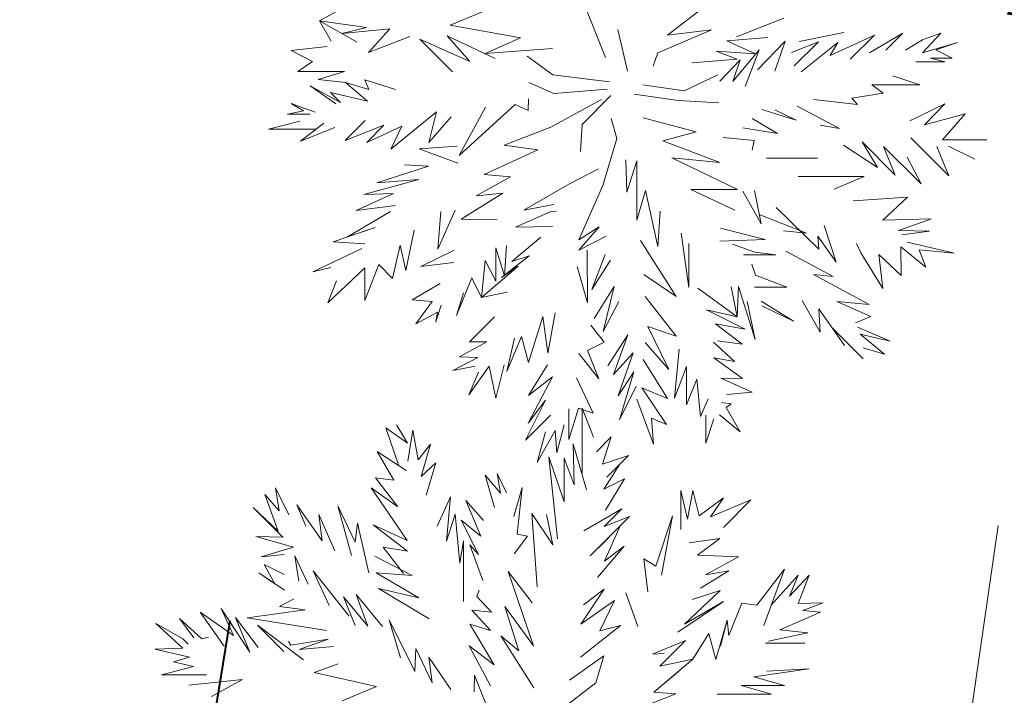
# Model space of a CAD drawing. Header units: millimetres. Extents: x 6487905018 to 6488192500, y 5882180700 to 5882375224.
# Tile 178 of 256: x 6488053115 to 6488055154, y 5882266268 to 5882267667. Entities that reach past the tile are written whole.
import ezdxf
from ezdxf.xclip import XClip

# ---------------------------------------------------------------- set-up
doc = ezdxf.new("R2010")
doc.units = ezdxf.units.MM
doc.header["$MEASUREMENT"] = 0
doc.header["$XCLIPFRAME"] = 2
doc.linetypes.add('L_0_09', pattern=[2500, 2000, -500])
doc.linetypes.add('Wipeout_Contour', pattern=[1000, 0, -1000])
for name, color, linetype, lineweight in [('drzewa_Nr_pióra__154', 94, 'Continuous', 5), ('LEGENDA_Nr_pióra__20', 2, 'Continuous', 40), ('Zamość 06.10._2_przewod_elektroenergetyczny___projektowany_lub_w_budowie__linia____ob__projektowany_Atr1_Nr_pióra__1', 7, 'Continuous', 0), ('Zamość 06.10._2_przewod_elektroenergetyczny___projektowany_lub_w_budowie__linia____ob__projektowany_Nr_pióra__1', 7, 'Continuous', 0)]:
    doc.layers.add(name, color=color, linetype=linetype, lineweight=lineweight)
doc.layers.add('Mapa cyfrowa', color=7, linetype='Continuous')
doc.layers.add('Zamość 06.10._2_Mapa cyfrowa', color=7, linetype='Continuous')
doc.styles.add('GENERATED_STYLE_1', font='Simplex.shx')
doc.linetypes.add('Symbol', pattern='A,0,[5,PZT Orlen Zamość.pdf1.Shx,S=11.904762,R=0,X=0,Y=0],-2000,0', length=2000)

# ---------------------------------------------------------------- blocks, each defined once
blk = doc.blocks.new('Rysunek_1_2')
at = {"color": 254, "linetype": 'Wipeout_Contour', "lineweight": 0, "ltscale": 70061284114.24681}
blk.add_wipeout([(6487915525.867126, 5882181505.900702), (6488146644.289524, 5882181505.900702), (6488146644.289524, 5882373115.540435), (6488107628.768834, 5882373115.540435), (6488107628.768834, 5882320263.490532), (6488101226.436201, 5882320263.490532), (6488101226.436201, 5882373115.540435), (6487915525.867126, 5882373115.540435)], dxfattribs=at).dxf.layer = 'Zamość 06.10._2_Mapa cyfrowa'
at = {"layer": 'Zamość 06.10._2_przewod_elektroenergetyczny___projektowany_lub_w_budowie__linia____ob__projektowany_Nr_pióra__1', "linetype": 'L_0_09', "flags": 128}
blk.add_lwpolyline([(6488054460, 5882297950), (6488056220, 5882299210), (6488059670, 5882297960), (6488052560, 5882248750), (6488032030.000001, 5882244930), (6488029080, 5882261360), (6488026000, 5882260550)], dxfattribs=at)
at = {"layer": 'Zamość 06.10._2_przewod_elektroenergetyczny___projektowany_lub_w_budowie__linia____ob__projektowany_Atr1_Nr_pióra__1', "linetype": 'Continuous', "insert": (6488054901.354991, 5882267632.289448), "char_height": 750, "attachment_point": 1, "rotation": 81.799999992, "style": 'GENERATED_STYLE_1'}
blk.add_mtext('\\A1;{\\W0.660000x;\\FSimplex.shx;proj. e}', dxfattribs=at)

msp = doc.modelspace()

# ---------------------------------------------------------------- block references
at = {"layer": 'Mapa cyfrowa', "color": 22, "linetype": 'Continuous', "lineweight": 5}
ref = msp.add_blockref('Rysunek_1_2', (0, 0), dxfattribs=at)
XClip(ref).set_block_clipping_path([(6487915525.8671264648, 5882181505.9007024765), (6488146644.2895231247, 5882181505.9007024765), (6488146644.2895231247, 5882373115.5404348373), (6488107628.7688331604, 5882373115.5404348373), (6488107628.7688331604, 5882320263.4905319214), (6488101226.4362001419, 5882320263.4905319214), (6488101226.4362001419, 5882373115.5404348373), (6487915525.8671264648, 5882373115.5404348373)])

# ---------------------------------------------------------------- next in the draw order: linework, layer by layer
at = {"layer": 'drzewa_Nr_pióra__154', "linetype": 'Continuous'}
for p, q in [((6488053736.302001, 5882267664.309012), (6488053800.661735, 5882267699.666265)), ((6488054328.687825, 5882267588.349972), (6488054280.710234, 5882267708.717273)), ((6488054457.086164, 5882267634.617752), (6488054532.099697, 5882267692.63791)), ((6488054007.124958, 5882267655.468785), (6488054078.416657, 5882267684.970203)), ((6488053833.408703, 5882267650.532625), (6488053736.302001, 5882267664.309012)), ((6488053760.158687, 5882267622.662406), (6488053736.302001, 5882267664.309012)), ((6488053736.302001, 5882267664.309012), (6488053814.548456, 5882267620.664668)), ((6488053782.740286, 5882267638.534298), (6488053833.408703, 5882267650.532625)), ((6488054152.776061, 5882267629.360675), (6488054007.124958, 5882267655.468785)), ((6488054599.989589, 5882267631.431772), (6488054698.097911, 5882267669.862755)), ((6488053882.100874, 5882267648.229592), (6488053782.740286, 5882267638.534298)), ((6488053837.704606, 5882267598.787329), (6488053882.100874, 5882267648.229592)), ((6488053923.097212, 5882267631.817883), (6488053837.704606, 5882267598.787329)), ((6488054047.871814, 5882267580.386165), (6488054000.759995, 5882267633.765508)), ((6488054000.759995, 5882267633.765508), (6488054099.788796, 5882267586.923977)), ((6488054353.880332, 5882267646.680131), (6488054374.343801, 5882267560.211473)), ((6488054548.190622, 5882267645.888335), (6488054436.727642, 5882267598.43583)), ((6488054457.086164, 5882267634.617752), (6488054548.190622, 5882267645.888335)), ((6488054579.907882, 5882267622.852367), (6488054664.715517, 5882267630.357532)), ((6488054729.398676, 5882267621.853831), (6488054821.723112, 5882267640.17872)), ((6488054885.230496, 5882267635.051096), (6488054793.646002, 5882267592.909577)), ((6488054835.395883, 5882267585.216482), (6488054885.230496, 5882267635.051096)), ((6488054944.27368, 5882267638.84286), (6488054875.480246, 5882267598.216817)), ((6488054909.064442, 5882267603.633622), (6488054944.27368, 5882267638.84286)), ((6488054984.899723, 5882267598.216817), (6488055022.724451, 5882267638.93419)), ((6488055022.724451, 5882267638.93419), (6488054984.987506, 5882267624.90013)), ((6488053677.663182, 5882267603.451791), (6488053751.972324, 5882267611.201649)), ((6488054011.680276, 5882267558.883584), (6488053944.243119, 5882267626.32074)), ((6488053944.243119, 5882267626.32074), (6488054047.871814, 5882267580.386165)), ((6488054079.024255, 5882267596.745795), (6488054152.776061, 5882267629.360675)), ((6488054639.316316, 5882267596.186942), (6488054579.907882, 5882267622.852367)), ((6488054643.21953, 5882267563.30381), (6488054700.686757, 5882267622.319352)), ((6488054700.686757, 5882267622.319352), (6488054679.391874, 5882267560.299175)), ((6488054769.347651, 5882267621.206117), (6488054713.791065, 5882267598.816126)), ((6488054719.045053, 5882267571.326067), (6488054769.347651, 5882267621.206117)), ((6488054809.493432, 5882267619.589476), (6488054733.559933, 5882267559.215815)), ((6488054793.646002, 5882267592.909577), (6488054809.493432, 5882267619.589476)), ((6488054984.987506, 5882267624.90013), (6488054949.463759, 5882267603.502728)), ((6488055057.484921, 5882267619.88404), (6488054984.899723, 5882267598.216817)), ((6488055012.335239, 5882267604.844623), (6488055057.484921, 5882267619.88404)), ((6488053722.045751, 5882267580.296474), (6488053677.663182, 5882267603.451791)), ((6488054219.04698, 5882267607.028668), (6488054079.024255, 5882267596.745795)), ((6488054219.602417, 5882267552.50614), (6488054166.561054, 5882267591.507142)), ((6488054436.727642, 5882267598.43583), (6488054427.079315, 5882267570.438581)), ((6488054601.473144, 5882267584.900843), (6488054557.713588, 5882267601.508616)), ((6488054557.713588, 5882267601.508616), (6488054639.316316, 5882267596.186942)), ((6488054646.64493, 5882267604.242515), (6488054591.863948, 5882267539.034379)), ((6488054617.584452, 5882267528.770781), (6488054646.64493, 5882267604.242515)), ((6488055046.65131, 5882267587.364838), (6488055012.335239, 5882267604.844623)), ((6488053691.141929, 5882267559.407906), (6488053722.045751, 5882267580.296474)), ((6488054507.881236, 5882267577.477859), (6488054601.473144, 5882267584.900843)), ((6488054607.603993, 5882267584.052795), (6488054564.936733, 5882267539.894403)), ((6488054591.863948, 5882267539.034379), (6488054607.603993, 5882267584.052795)), ((6488054971.48251, 5882267579.675551), (6488055031.484254, 5882267579.675551)), ((6488055031.484254, 5882267579.675551), (6488055001.572294, 5882267587.364838)), ((6488055001.572294, 5882267587.364838), (6488055046.65131, 5882267587.364838)), ((6488053788.01819, 5882267559.407906), (6488053691.141929, 5882267559.407906)), ((6488053733.824625, 5882267542.797433), (6488053788.01819, 5882267559.407906)), ((6488054336.605423, 5882267538.465779), (6488054219.602417, 5882267552.50614)), ((6488054561.105233, 5882267552.771179), (6488054491.4238, 5882267519.350088)), ((6488054923.470808, 5882267550.4614), (6488054979.482918, 5882267532.131785)), ((6488053770.28574, 5882267492.711884), (6488053717.020483, 5882267529.726724)), ((6488053717.020483, 5882267529.726724), (6488053779.906443, 5882267495.764644)), ((6488053790.147362, 5882267536.949131), (6488053733.824625, 5882267542.797433)), ((6488053835.692614, 5882267498.369821), (6488053790.147362, 5882267536.949131)), ((6488053790.147362, 5882267536.949131), (6488053838.109494, 5882267522.160766)), ((6488053838.109494, 5882267522.160766), (6488053829.870605, 5882267542.365937)), ((6488053829.870605, 5882267542.365937), (6488053893.969474, 5882267522.504315)), ((6488054221.674011, 5882267513.82871), (6488054169.681135, 5882267536.905739)), ((6488054491.4238, 5882267519.350088), (6488054406.157105, 5882267532.043485)), ((6488054979.482918, 5882267532.131785), (6488054879.81369, 5882267532.131785)), ((6488054879.81369, 5882267532.131785), (6488054903.53739, 5882267514.93252)), ((6488053779.906443, 5882267495.764644), (6488053759.33006, 5882267516.344788)), ((6488053759.33006, 5882267516.344788), (6488053835.692614, 5882267498.369821)), ((6488054331.925303, 5882267522.865378), (6488054221.674011, 5882267513.82871)), ((6488054279.992577, 5882267450.135045), (6488054339.523706, 5882267509.666175)), ((6488054478.718262, 5882267499.655616), (6488054388.086746, 5882267512.610715)), ((6488054903.53739, 5882267514.93252), (6488054838.638915, 5882267504.622734)), ((6488053702.890882, 5882267478.375776), (6488053677.29724, 5882267493.614685)), ((6488053677.29724, 5882267493.614685), (6488053726.951294, 5882267475.558665)), ((6488054025.720636, 5882267385.719135), (6488054141.687762, 5882267491.628086)), ((6488054141.687762, 5882267491.628086), (6488054168.657728, 5882267478.568996)), ((6488054168.657728, 5882267478.568996), (6488054169.244324, 5882267502.722141)), ((6488054215.234305, 5882267444.343361), (6488054320.428816, 5882267501.803573)), ((6488054563.310448, 5882267494.639053), (6488054478.718262, 5882267499.655616)), ((6488054725.559089, 5882267487.897324), (6488054812.857128, 5882267441.390953)), ((6488054850.365333, 5882267491.638494), (6488054759.566678, 5882267501.818804)), ((6488054838.638915, 5882267504.622734), (6488054850.365333, 5882267491.638494)), ((6488055031.059267, 5882267492.420918), (6488054958.789772, 5882267457.57025)), ((6488054989.214898, 5882267449.499514), (6488055031.059267, 5882267492.420918)), ((6488053670.045943, 5882267471.593563), (6488053702.890882, 5882267478.375776)), ((6488053716.213911, 5882267471.031034), (6488053670.045943, 5882267471.593563)), ((6488053884.038663, 5882267398.820582), (6488053978.832765, 5882267476.461466)), ((6488053978.832765, 5882267476.461466), (6488053962.440871, 5882267412.42114)), ((6488054080.322039, 5882267485.5617), (6488054025.720636, 5882267385.719135)), ((6488054652.307845, 5882267481.213811), (6488054723.020812, 5882267458.847439)), ((6488054723.020812, 5882267458.847439), (6488054679.391874, 5882267480.130449)), ((6488055073.256349, 5882267472.174476), (6488054989.214898, 5882267449.499514)), ((6488055026.080737, 5882267418.259491), (6488055073.256349, 5882267472.174476)), ((6488053630.48757, 5882267440.32549), (6488053695.80017, 5882267456.723931)), ((6488053745.007313, 5882267452.988641), (6488053697.158861, 5882267415.071)), ((6488053830.773405, 5882267458.405447), (6488053789.397017, 5882267417.029058)), ((6488053789.397017, 5882267417.029058), (6488053869.670325, 5882267448.484331)), ((6488053869.670325, 5882267448.484331), (6488053833.9666, 5882267412.780606)), ((6488053833.9666, 5882267412.780606), (6488053906.444665, 5882267446.44955)), ((6488053906.444665, 5882267446.44955), (6488053884.038663, 5882267398.820582)), ((6488053962.440871, 5882267412.42114), (6488054008.625197, 5882267465.627854)), ((6488054276.992948, 5882267394.19932), (6488054279.992577, 5882267450.135045)), ((6488054351.938761, 5882267421.074444), (6488054340.474322, 5882267462.065416)), ((6488054406.307201, 5882267463.781699), (6488054515.980165, 5882267434.886665)), ((6488054684.70757, 5882267431.525732), (6488054631.8948, 5882267462.418025)), ((6488054812.857128, 5882267441.390953), (6488054772.823331, 5882267448.479802)), ((6488053729.027622, 5882267440.32549), (6488053630.48757, 5882267440.32549)), ((6488053697.158861, 5882267415.071), (6488053767.764626, 5882267443.425393)), ((6488054215.234305, 5882267444.343361), (6488054118.51182, 5882267406.902399)), ((6488054515.980165, 5882267434.886665), (6488054447.430671, 5882267416.29592)), ((6488054612.732517, 5882267442.970526), (6488054684.70757, 5882267431.525732)), ((6488054118.51182, 5882267406.902399), (6488054188.713624, 5882267397.542159)), ((6488054323.313882, 5882267323.221849), (6488054351.938761, 5882267421.074444)), ((6488054447.430671, 5882267416.29592), (6488054565.312551, 5882267371.174865)), ((6488054636.704556, 5882267417.09338), (6488054572.296279, 5882267422.752406)), ((6488054631.895107, 5882267396.587667), (6488054636.704556, 5882267417.09338)), ((6488054821.653085, 5882267407.027203), (6488054891.741963, 5882267360.799973)), ((6488054891.741963, 5882267360.799973), (6488054859.842866, 5882267413.766576)), ((6488054859.842866, 5882267413.766576), (6488054928.359826, 5882267345.249615)), ((6488054960.577149, 5882267422.422893), (6488055039.216569, 5882267343.783472)), ((6488055118.185503, 5882267418.259491), (6488055026.080737, 5882267418.259491)), ((6488053942.605753, 5882267399.332984), (6488054021.102869, 5882267404.853682)), ((6488054022.915028, 5882267370.142846), (6488053942.605753, 5882267399.332984)), ((6488054188.713624, 5882267397.542159), (6488054077.306466, 5882267346.481882)), ((6488054928.359826, 5882267345.249615), (6488054904.129832, 5882267404.635599)), ((6488054904.129832, 5882267404.635599), (6488054981.881145, 5882267326.884287)), ((6488055039.216569, 5882267343.783472), (6488055014.43358, 5882267404.101791)), ((6488055038.97376, 5882267405.266708), (6488055093.474468, 5882267377.823252)), ((6488055093.474468, 5882267377.823252), (6488055038.97376, 5882267405.266708)), ((6488053962.036605, 5882267363.343524), (6488053912.58653, 5882267366.341357)), ((6488054370.676699, 5882267376.98291), (6488054372.548747, 5882267309.589179)), ((6488054372.548747, 5882267309.589179), (6488054393.268298, 5882267374.584672)), ((6488054393.268298, 5882267374.584672), (6488054393.268298, 5882267251.555688)), ((6488054565.312551, 5882267371.174865), (6488054466.151152, 5882267380.727007)), ((6488054466.151152, 5882267380.727007), (6488054602.106163, 5882267314.988832)), ((6488054662.154587, 5882267380.06971), (6488054767.7381, 5882267380.06971)), ((6488054981.881145, 5882267326.884287), (6488054953.419068, 5882267382.373981)), ((6488053854.865047, 5882267328.900395), (6488053962.036605, 5882267363.343524)), ((6488054077.306466, 5882267346.481882), (6488054131.844175, 5882267341.472609)), ((6488054254.235307, 5882267327.340355), (6488054313.857785, 5882267357.784001)), ((6488053828.175849, 5882267304.672915), (6488053941.845204, 5882267336.074108)), ((6488053941.845204, 5882267336.074108), (6488053854.865047, 5882267328.900395)), ((6488054131.844175, 5882267341.472609), (6488054060.790338, 5882267302.379714)), ((6488054159.072863, 5882267272.738953), (6488054254.235307, 5882267327.340355)), ((6488054864.335781, 5882267341.879929), (6488054727.301861, 5882267341.879929)), ((6488054801.98162, 5882267315.662119), (6488054864.335781, 5882267341.879929)), ((6488053811.950084, 5882267271.607481), (6488053889.598488, 5882267306.976159)), ((6488053889.598488, 5882267306.976159), (6488053828.175849, 5882267304.672915)), ((6488054115.5928, 5882267307.993286), (6488054029.513782, 5882267253.773816)), ((6488054060.790338, 5882267302.379714), (6488054115.5928, 5882267307.993286)), ((6488054273.392599, 5882267210.898964), (6488054323.313882, 5882267323.221849)), ((6488054393.268298, 5882267251.555688), (6488054411.096548, 5882267313.43846)), ((6488054411.096548, 5882267313.43846), (6488054436.716465, 5882267197.544038)), ((6488054602.106163, 5882267314.988832), (6488054505.464162, 5882267314.988832)), ((6488054505.464162, 5882267314.988832), (6488054596.291577, 5882267272.681691)), ((6488054650.67155, 5882267244.240676), (6488054613.234194, 5882267312.109355)), ((6488054637.250283, 5882267313.13891), (6488054650.67155, 5882267244.240676)), ((6488054221.402416, 5882267284.16619), (6488054159.072863, 5882267272.738953)), ((6488054954.19409, 5882267299.197232), (6488054841.369007, 5882267292.029337)), ((6488054903.104908, 5882267251.879755), (6488054954.19409, 5882267299.197232)), ((6488053794.311223, 5882267217.371582), (6488053882.945768, 5882267269.618872)), ((6488053893.323123, 5882267282.208338), (6488053811.950084, 5882267271.607481)), ((6488053981.427238, 5882267191.507942), (6488054017.109215, 5882267272.738953)), ((6488053987.468453, 5882267269.618872), (6488053981.427238, 5882267191.507942)), ((6488054141.939225, 5882267237.149332), (6488054214.109414, 5882267269.319047)), ((6488054214.109414, 5882267269.319047), (6488054227.262019, 5882267270.108113)), ((6488054436.716465, 5882267197.544038), (6488054441.393292, 5882267270.150002)), ((6488054744.633942, 5882267225.101031), (6488054646.938456, 5882267263.404563)), ((6488054770.276671, 5882267192.023932), (6488054681.602011, 5882267277.878014)), ((6488054029.513782, 5882267253.773816), (6488054104.471459, 5882267252.458431)), ((6488055003.616159, 5882267254.268078), (6488054903.104908, 5882267251.879755)), ((6488054935.137066, 5882267230.292562), (6488055003.616159, 5882267254.268078)), ((6488053764.382722, 5882267207.217269), (6488053851.744967, 5882267236.85803)), ((6488053851.744967, 5882267236.85803), (6488053794.311223, 5882267217.371582)), ((6488053914.820233, 5882267147.644577), (6488053932.213593, 5882267231.125626)), ((6488054218.544054, 5882267238.787472), (6488054141.939225, 5882267237.149332)), ((6488054315.129022, 5882267237.699699), (6488054273.392599, 5882267210.898964)), ((6488054273.485198, 5882267189.775744), (6488054315.129022, 5882267237.699699)), ((6488054485.214665, 5882267225.046772), (6488054501.158451, 5882267111.992422)), ((6488054658.937534, 5882267211.578862), (6488054566.845572, 5882267235.12035)), ((6488054697.3189, 5882267229.388721), (6488054744.633942, 5882267225.101031)), ((6488054781.216846, 5882267240.789331), (6488054805.97343, 5882267164.872766)), ((6488054999.745682, 5882267228.964714), (6488054935.137066, 5882267230.292562)), ((6488054942.122311, 5882267221.218149), (6488054999.745682, 5882267228.964714)), ((6488053829.904406, 5882267202.537148), (6488053764.382722, 5882267207.217269)), ((6488054134.544093, 5882267165.863117), (6488054194.658248, 5882267216.578225)), ((6488054329.554042, 5882267218.699163), (6488054273.485198, 5882267189.775744)), ((6488054474.603964, 5882267093.62047), (6488054401.315886, 5882267209.338923)), ((6488054501.158451, 5882267111.992422), (6488054501.158451, 5882267203.722779)), ((6488054565.3697, 5882267208.498582), (6488054658.937534, 5882267211.578862)), ((6488054637.934628, 5882267185.707582), (6488054591.765999, 5882267202.350849)), ((6488054805.97343, 5882267164.872766), (6488054768.424623, 5882267218.915034)), ((6488054768.424623, 5882267218.915034), (6488054770.276671, 5882267192.023932)), ((6488054857.232121, 5882267183.811419), (6488054848.007264, 5882267203.263088)), ((6488055050.248846, 5882267183.364198), (6488054953.764385, 5882267206.094128)), ((6488053722.26164, 5882267144.815666), (6488053823.664245, 5882267193.176908)), ((6488053887.625888, 5882267130.775305), (6488053903.194911, 5882267199.758078)), ((6488053903.194911, 5882267199.758078), (6488053914.820233, 5882267147.644577)), ((6488054015.044311, 5882267189.383541), (6488053946.359373, 5882267155.467763)), ((6488054101.629626, 5882267125.487955), (6488054101.629626, 5882267194.736948)), ((6488054101.629626, 5882267194.736948), (6488054119.350602, 5882267136.174153)), ((6488054119.350602, 5882267136.174153), (6488054123.462464, 5882267198.979508)), ((6488054291.081532, 5882267080.453765), (6488054290.859313, 5882267189.312048)), ((6488054681.392969, 5882267180.056913), (6488054637.934628, 5882267185.707582)), ((6488054799.970764, 5882267135.368518), (6488054702.012229, 5882267187.322413)), ((6488054902.525562, 5882267110.494784), (6488054857.232121, 5882267183.811419)), ((6488054939.989564, 5882267196.454062), (6488054940.715343, 5882267137.452276)), ((6488054939.989564, 5882267196.454062), (6488054991.840945, 5882267154.160248)), ((6488054991.840945, 5882267154.160248), (6488054978.362199, 5882267190.103571)), ((6488054978.362199, 5882267190.103571), (6488055050.248846, 5882267183.364198)), ((6488053946.359373, 5882267155.467763), (6488054014.413683, 5882267164.294326)), ((6488054071.710618, 5882267091.774303), (6488054079.510818, 5882267168.216267)), ((6488054079.510818, 5882267168.216267), (6488054101.629626, 5882267125.487955)), ((6488054112.955423, 5882267132.859812), (6488054170.101442, 5882267177.761556)), ((6488054170.101442, 5882267177.761556), (6488054134.544093, 5882267165.863117)), ((6488054299.91328, 5882267107.936318), (6488054327.656828, 5882267180.955196)), ((6488054338.914283, 5882267168.777882), (6488054299.91328, 5882267107.936318)), ((6488054614.311246, 5882267180.056913), (6488054681.392969, 5882267180.056913)), ((6488054638.880015, 5882267138.075576), (6488054631.245111, 5882267160.75696)), ((6488054940.715343, 5882267137.452276), (6488054894.378252, 5882267180.612299)), ((6488054894.378252, 5882267180.612299), (6488054902.525562, 5882267110.494784)), ((6488053759.526138, 5882267153.917056), (6488053722.26164, 5882267144.815666)), ((6488053753.462441, 5882267080.854022), (6488053830.418982, 5882267153.197207)), ((6488053830.418982, 5882267085.534142), (6488053858.844851, 5882267159.7645)), ((6488053830.418982, 5882267153.197207), (6488053830.418982, 5882267085.534142)), ((6488053858.844851, 5882267159.7645), (6488053887.625888, 5882267130.775305)), ((6488054071.710618, 5882267091.774303), (6488054147.415609, 5882267156.193904)), ((6488054147.415609, 5882267156.193904), (6488054112.955423, 5882267132.859812)), ((6488054269.835708, 5882267155.735947), (6488054291.081532, 5882267080.453765)), ((6488053771.723471, 5882267126.24817), (6488053753.462441, 5882267080.854022)), ((6488053986.208325, 5882267120.772056), (6488053928.186931, 5882267087.094183)), ((6488054020.229295, 5882267054.333341), (6488054051.430097, 5882267132.335345)), ((6488054051.430097, 5882267132.335345), (6488054071.710618, 5882267091.774303)), ((6488054407.556046, 5882267139.13712), (6488054474.603964, 5882267093.62047)), ((6488054703.901259, 5882267113.043617), (6488054638.880015, 5882267138.075576)), ((6488054874.367717, 5882267076.934394), (6488054759.381037, 5882267139.046759)), ((6488054759.381037, 5882267139.046759), (6488054799.970764, 5882267135.368518)), ((6488054034.650222, 5882267100.9563), (6488054020.229295, 5882267054.333341)), ((6488054124.751981, 5882267102.694584), (6488054071.710618, 5882267091.774303)), ((6488054346.714483, 5882267114.176478), (6488054305.373052, 5882267048.183448)), ((6488054323.622519, 5882267021.060859), (6488054346.714483, 5882267114.176478)), ((6488054600.938615, 5882267051.246542), (6488054519.878932, 5882267111.056398)), ((6488054588.811125, 5882267113.671159), (6488054600.938615, 5882267051.246542)), ((6488054600.938615, 5882267051.246542), (6488054604.106548, 5882267114.29575)), ((6488054604.106548, 5882267114.29575), (6488054638.379577, 5882267004.445339)), ((6488054637.097757, 5882267113.043617), (6488054703.901259, 5882267113.043617)), ((6488053928.186931, 5882267087.094183), (6488053969.860399, 5882267083.50009)), ((6488053969.860399, 5882267083.50009), (6488053935.987131, 5882267037.1729)), ((6488054356.074723, 5882267082.975677), (6488054323.622519, 5882267021.060859)), ((6488054474.737403, 5882267011.292652), (6488054410.676126, 5882267093.895958)), ((6488054638.379577, 5882267004.445339), (6488054621.907722, 5882267083.556746)), ((6488054717.590139, 5882267042.321098), (6488054650.86305, 5882267083.759503)), ((6488054735.833042, 5882267085.180717), (6488054773.009444, 5882267020.068243)), ((6488054877.870482, 5882267052.206734), (6488054807.430273, 5882267083.000265)), ((6488054807.430273, 5882267083.000265), (6488054874.367717, 5882267076.934394)), ((6488053935.987131, 5882267037.1729), (6488053980.510711, 5882267061.296917)), ((6488053977.459599, 5882267041.156474), (6488053988.261391, 5882267075.523384)), ((6488053980.510711, 5882267061.296917), (6488053977.459599, 5882267041.156474)), ((6488054208.994144, 5882266976.331337), (6488054224.385787, 5882267059.947556)), ((6488054537.89143, 5882267065.945531), (6488054600.938615, 5882267051.246542)), ((6488054617.614688, 5882267025.969708), (6488054537.89143, 5882267065.945531)), ((6488054651.989152, 5882267074.23285), (6488054717.590139, 5882267042.321098)), ((6488054773.009444, 5882267020.068243), (6488054770.631354, 5882267068.155546)), ((6488054770.631354, 5882267068.155546), (6488054823.639901, 5882266992.505768)), ((6488054046.749976, 5882266999.731938), (6488054098.517671, 5882267051.676681)), ((6488054169.123474, 5882266957.05789), (6488054198.712988, 5882267052.312619)), ((6488054198.712988, 5882267052.312619), (6488054208.994144, 5882266976.331337)), ((6488054846.54259, 5882267039.250806), (6488054877.870482, 5882267052.206734)), ((6488054325.51346, 5882266999.131493), (6488054298.353241, 5882267034.614434)), ((6488054459.38395, 5882266942.288306), (6488054416.335835, 5882267031.824755)), ((6488054416.335835, 5882267031.824755), (6488054474.737403, 5882267011.292652)), ((6488054611.686207, 5882266994.758224), (6488054556.352224, 5882267036.975641)), ((6488054556.352224, 5882267036.975641), (6488054617.614688, 5882267025.969708)), ((6488054823.639901, 5882266992.505768), (6488054798.568351, 5882267028.285984)), ((6488054798.568351, 5882267028.285984), (6488054862.234313, 5882266964.620022)), ((6488054917.707841, 5882267001.401123), (6488054850.040827, 5882267030.318417)), ((6488054026.469456, 5882266968.531137), (6488054082.709043, 5882266999.569011)), ((6488054082.709043, 5882266999.569011), (6488054046.749976, 5882266999.731938)), ((6488054124.265532, 5882266938.262097), (6488054154.658808, 5882267010.605709)), ((6488054140.352382, 5882267007.532139), (6488054124.265532, 5882266938.262097)), ((6488054154.658808, 5882267010.605709), (6488054169.123474, 5882266957.05789)), ((6488054291.071277, 5882266981.898456), (6488054325.51346, 5882266999.131493)), ((6488054374.795204, 5882267014.333914), (6488054333.146333, 5882266950.250946)), ((6488054344.832596, 5882266931.847021), (6488054374.795204, 5882267014.333914)), ((6488054410.714912, 5882266998.528982), (6488054459.38395, 5882266942.288306)), ((6488054595.760799, 5882266959.277651), (6488054551.952765, 5882266998.993364)), ((6488054560.578241, 5882267002.034291), (6488054611.686207, 5882266994.758224)), ((6488054906.475552, 5882266974.44363), (6488054855.871221, 5882267015.431102)), ((6488054855.871221, 5882267015.431102), (6488054917.707841, 5882267001.401123)), ((6488054314.962303, 5882266922.999557), (6488054291.071277, 5882266981.898456)), ((6488054480.87793, 5882266984.693151), (6488054471.51769, 5882266883.290546)), ((6488054861.964266, 5882266987.596918), (6488054906.475552, 5882266974.44363)), ((6488054012.429094, 5882266940.450416), (6488054064.019661, 5882266967.248874)), ((6488054064.019661, 5882266967.248874), (6488054026.469456, 5882266968.531137)), ((6488054273.392599, 5882266975.332911), (6488054314.962303, 5882266922.999557)), ((6488054385.715485, 5882266976.892952), (6488054344.832596, 5882266931.847021)), ((6488054354.495863, 5882266887.662049), (6488054385.715485, 5882266976.892952)), ((6488054457.18401, 5882266882.338864), (6488054406.675529, 5882266963.354113)), ((6488054611.924915, 5882266924.10555), (6488054552.734212, 5882266966.714456)), ((6488054552.734212, 5882266966.714456), (6488054595.760799, 5882266959.277651)), ((6488054058.846965, 5882266949.128448), (6488054012.429094, 5882266940.450416)), ((6488054045.58761, 5882266889.702503), (6488054087.482007, 5882266949.413746)), ((6488054065.327592, 5882266936.623769), (6488054045.58761, 5882266889.702503)), ((6488054087.482007, 5882266949.413746), (6488054101.489047, 5882266883.202336)), ((6488054101.489047, 5882266883.202336), (6488054118.35306, 5882266951.91433)), ((6488054208.285948, 5882266952.454915), (6488054168.775423, 5882266888.731784)), ((6488054387.275525, 5882266937.89195), (6488054354.495863, 5882266887.662049)), ((6488054357.634764, 5882266838.049384), (6488054387.275525, 5882266937.89195)), ((6488054471.51769, 5882266883.290546), (6488054496.577552, 5882266948.787727)), ((6488054496.577552, 5882266948.787727), (6488054496.577552, 5882266869.250186)), ((6488054219.031964, 5882266927.499556), (6488054168.686837, 5882266831.085228)), ((6488054168.775423, 5882266888.731784), (6488054219.031964, 5882266927.499556)), ((6488054303.03336, 5882266852.089746), (6488054268.712479, 5882266925.411629)), ((6488054496.577552, 5882266869.250186), (6488054517.500163, 5882266922.328749)), ((6488054517.500163, 5882266922.328749), (6488054525.357182, 5882266845.460357)), ((6488054567.65705, 5882266924.255754), (6488054611.924915, 5882266924.10555)), ((6488054632.407711, 5882266895.817611), (6488054567.65705, 5882266924.255754)), ((6488054391.955646, 5882266908.251188), (6488054357.634764, 5882266838.049384)), ((6488054454.937551, 5882266828.423879), (6488054403.666162, 5882266904.747523)), ((6488054403.666162, 5882266904.747523), (6488054457.18401, 5882266882.338864)), ((6488054579.857779, 5882266890.644897), (6488054632.407711, 5882266895.817611)), ((6488054204.195815, 5882266879.02156), (6488054162.629754, 5882266795.928302)), ((6488054168.686837, 5882266831.085228), (6488054204.195815, 5882266879.02156)), ((6488054393.527367, 5882266881.26122), (6488054427.980059, 5882266787.98764)), ((6488054525.357182, 5882266845.460357), (6488054540.951225, 5882266881.809423)), ((6488054252.295843, 5882266797.488342), (6488054272.544095, 5882266862.714655)), ((6488054252.295843, 5882266861.098507), (6488054252.295843, 5882266797.488342)), ((6488054272.544095, 5882266862.714655), (6488054303.03336, 5882266852.089746)), ((6488054279.935671, 5882266727.850062), (6488054279.935671, 5882266862.402425)), ((6488054279.935671, 5882266862.402425), (6488054303.465828, 5882266802.158305)), ((6488054588.583375, 5882266871.250493), (6488054568.850945, 5882266874.059731)), ((6488054578.195724, 5882266863.699862), (6488054588.583375, 5882266871.250493)), ((6488054607.241177, 5882266813.088743), (6488054578.195724, 5882266863.699862)), ((6488054162.629754, 5882266795.928302), (6488054214.891096, 5882266848.189645)), ((6488054427.980059, 5882266787.98764), (6488054423.487144, 5882266841.902625)), ((6488054423.487144, 5882266841.902625), (6488054454.937551, 5882266828.423879)), ((6488054536.309242, 5882266790.046893), (6488054536.309242, 5882266847.768376)), ((6488054552.863866, 5882266840.123606), (6488054536.309242, 5882266790.046893)), ((6488054564.768262, 5882266848.80635), (6488054607.241177, 5882266813.088743)), ((6488053900.196321, 5882266743.304894), (6488053873.951651, 5882266821.966186)), ((6488053873.951651, 5882266821.966186), (6488053918.734928, 5882266790.156134)), ((6488053918.734928, 5882266790.156134), (6488053895.950012, 5882266827.642097)), ((6488053895.950012, 5882266827.642097), (6488053918.734928, 5882266790.156134)), ((6488053919.361329, 5882266752.300055), (6488053929.480835, 5882266816.545383)), ((6488053929.480835, 5882266816.545383), (6488053940.231852, 5882266755.596961)), ((6488054187.031244, 5882266749.558903), (6488054224.034807, 5882266816.218696)), ((6488054224.034807, 5882266816.218696), (6488054227.592286, 5882266769.839423)), ((6488054227.592286, 5882266769.839423), (6488054242.635194, 5882266827.587616)), ((6488054204.205933, 5882266813.683425), (6488054187.031244, 5882266749.558903)), ((6488054309.989009, 5882266772.270069), (6488054340.539794, 5882266802.820854)), ((6488054340.539794, 5882266802.820854), (6488054322.285689, 5882266746.717451)), ((6488053940.231852, 5882266755.596961), (6488053966.162532, 5882266788.180976)), ((6488053966.162532, 5882266788.180976), (6488053946.532511, 5882266720.638845)), ((6488054263.58318, 5882266703.485861), (6488054261.312954, 5882266788.805598)), ((6488054261.312954, 5882266788.805598), (6488054289.188475, 5882266692.968032)), ((6488053890.058574, 5882266713.3591), (6488053855.399686, 5882266772.580575)), ((6488053855.399686, 5882266772.580575), (6488053915.928479, 5882266733.023551)), ((6488054229.386938, 5882266591.565427), (6488054211.186471, 5882266761.869802)), ((6488054211.186471, 5882266761.869802), (6488054243.094498, 5882266668.560869)), ((6488054243.094498, 5882266668.560869), (6488054243.094498, 5882266758.953244)), ((6488054243.094498, 5882266758.953244), (6488054263.58318, 5882266703.485861)), ((6488054322.285689, 5882266746.717451), (6488054376.290712, 5882266764.469869)), ((6488054376.290712, 5882266764.469869), (6488054331.428815, 5882266719.607971)), ((6488053946.532511, 5882266720.638845), (6488053977.082812, 5882266749.179974)), ((6488053977.082812, 5882266749.179974), (6488053957.235391, 5882266682.02826)), ((6488054325.265442, 5882266694.892635), (6488054358.296992, 5882266746.476149)), ((6488054358.296992, 5882266746.476149), (6488054331.428815, 5882266719.607971)), ((6488053898.48738, 5882266658.302639), (6488053852.279606, 5882266717.979173)), ((6488053852.279606, 5882266717.979173), (6488053890.058574, 5882266713.3591)), ((6488054098.775759, 5882266656.819296), (6488054079.257736, 5882266723.577749)), ((6488054079.257736, 5882266723.577749), (6488054111.012606, 5882266686.647624)), ((6488054111.012606, 5882266686.647624), (6488054104.395251, 5882266727.260172)), ((6488054104.395251, 5882266727.260172), (6488054123.72658, 5882266686.778371)), ((6488054368.172348, 5882266716.382673), (6488054325.265442, 5882266694.892635)), ((6488054328.663898, 5882266651.227705), (6488054368.172348, 5882266716.382673)), ((6488053652.441553, 5882266649.715468), (6488053644.794275, 5882266697.698651)), ((6488053644.794275, 5882266697.698651), (6488053672.874996, 5882266641.537209)), ((6488053917.801289, 5882266588.495846), (6488053842.919365, 5882266697.698651)), ((6488053842.919365, 5882266697.698651), (6488053898.48738, 5882266658.302639)), ((6488054138.725863, 5882266637.944242), (6488054155.698484, 5882266698.048392)), ((6488054155.698484, 5882266698.048392), (6488054145.446088, 5882266601.712267)), ((6488054484.458813, 5882266611.335738), (6488054484.458813, 5882266691.671638)), ((6488054484.458813, 5882266691.671638), (6488054498.47663, 5882266632.684327)), ((6488054498.47663, 5882266632.684327), (6488054509.699183, 5882266691.671638)), ((6488054509.699183, 5882266691.671638), (6488054522.72348, 5882266639.404523)), ((6488053650.722841, 5882266607.997141), (6488053622.953713, 5882266683.658291)), ((6488053622.953713, 5882266683.658291), (6488053652.441553, 5882266649.715468)), ((6488053980.202892, 5882266618.136607), (6488054007.30374, 5882266678.74175)), ((6488054007.30374, 5882266678.74175), (6488053998.923373, 5882266586.935805)), ((6488054572.621361, 5882266676.36021), (6488054522.72348, 5882266639.404523)), ((6488054546.060795, 5882266637.550662), (6488054572.621361, 5882266676.36021)), ((6488054629.726835, 5882266672.294743), (6488054546.060795, 5882266637.550662)), ((6488054572.832703, 5882266615.40061), (6488054629.726835, 5882266672.294743)), ((6488053660.58832, 5882266595.440213), (6488053599.222018, 5882266656.806515)), ((6488053599.222018, 5882266656.806515), (6488053650.722841, 5882266607.997141)), ((6488053708.154619, 5882266617.882117), (6488053689.459951, 5882266662.053202)), ((6488053689.459951, 5882266662.053202), (6488053741.867992, 5882266587.760723)), ((6488053802.358323, 5882266557.295044), (6488053774.277601, 5882266660.257689)), ((6488053774.277601, 5882266660.257689), (6488053810.403389, 5882266585.116355)), ((6488054070.244309, 5882266597.03871), (6488054039.484415, 5882266671.17797)), ((6488054039.484415, 5882266671.17797), (6488054075.597443, 5882266629.769321)), ((6488054361.993609, 5882266653.970294), (6488054283.988341, 5882266608.465861)), ((6488054325.58941, 5882266617.566095), (6488054361.993609, 5882266653.970294)), ((6488053741.867992, 5882266587.760723), (6488053735.083646, 5882266642.108792)), ((6488053735.083646, 5882266642.108792), (6488053768.037441, 5882266566.655285)), ((6488053998.923373, 5882266586.935805), (6488054017.358652, 5882266643.111193)), ((6488054017.358652, 5882266643.111193), (6488054026.705611, 5882266541.392382)), ((6488054065.657859, 5882266559.326997), (6488054029.91043, 5882266630.657472)), ((6488054029.91043, 5882266630.657472), (6488054070.244309, 5882266597.03871)), ((6488054187.078719, 5882266492.499331), (6488054176.049022, 5882266644.113349)), ((6488054176.049022, 5882266644.113349), (6488054219.35147, 5882266579.583748)), ((6488054219.35147, 5882266579.583748), (6488054206.241074, 5882266642.008234)), ((6488054206.241074, 5882266642.008234), (6488054219.35147, 5882266579.583748)), ((6488054296.988675, 5882266556.464525), (6488054378.240763, 5882266637.716613)), ((6488054378.240763, 5882266637.716613), (6488054325.58941, 5882266617.566095)), ((6488054467.25741, 5882266639.306484), (6488054432.972898, 5882266535.141537)), ((6488054444.40095, 5882266516.374716), (6488054467.25741, 5882266639.306484)), ((6488053810.403389, 5882266585.116355), (6488053814.838644, 5882266624.376768)), ((6488053814.838644, 5882266624.376768), (6488053838.239244, 5882266521.414123)), ((6488053918.554276, 5882266566.069523), (6488053847.141981, 5882266621.002523)), ((6488053847.141981, 5882266621.002523), (6488053917.801289, 5882266588.495846)), ((6488054358.940957, 5882266618.416806), (6488054313.695446, 5882266573.171296)), ((6488054326.552032, 5882266545.296893), (6488054358.940957, 5882266618.416806)), ((6488053682.092109, 5882266574.29138), (6488053604.233232, 5882266596.296046)), ((6488053604.233232, 5882266596.296046), (6488053660.58832, 5882266595.440213)), ((6488054166.957504, 5882266597.515281), (6488054139.326981, 5882266560.415124)), ((6488054145.446088, 5882266601.712267), (6488054166.957504, 5882266597.515281)), ((6488054565.376314, 5882266592.27453), (6488054501.660214, 5882266583.364992)), ((6488054519.227941, 5882266558.147866), (6488054565.376314, 5882266592.27453)), ((6488053615.153514, 5882266554.174964), (6488053682.092109, 5882266574.29138)), ((6488053909.875359, 5882266520.090729), (6488053867.749855, 5882266574.173878)), ((6488053867.749855, 5882266574.173878), (6488053918.554276, 5882266566.069523)), ((6488054026.705611, 5882266541.392382), (6488054034.11412, 5882266587.349934)), ((6488054034.11412, 5882266587.349934), (6488054034.11412, 5882266462.1326)), ((6488054074.600295, 5882266505.530446), (6488054047.284616, 5882266579.135606)), ((6488054047.284616, 5882266579.135606), (6488054065.657859, 5882266559.326997)), ((6488054311.766155, 5882266511.901218), (6488054366.969415, 5882266576.381298)), ((6488054366.969415, 5882266576.381298), (6488054326.552032, 5882266545.296893)), ((6488053662.769098, 5882266559.030957), (6488053615.153514, 5882266554.174964)), ((6488053693.690299, 5882266503.833878), (6488053684.882225, 5882266556.224154)), ((6488053684.882225, 5882266556.224154), (6488053712.559636, 5882266498.103071)), ((6488053927.868126, 5882266516.05197), (6488053850.944808, 5882266555.870065)), ((6488054432.972898, 5882266535.141537), (6488054408.029215, 5882266550.069545)), ((6488054408.029215, 5882266550.069545), (6488054415.986158, 5882266481.991202)), ((6488054604.050407, 5882266554.637718), (6488054519.227941, 5882266558.147866)), ((6488054535.354542, 5882266516.943234), (6488054604.050407, 5882266554.637718)), ((6488053643.731478, 5882266498.830998), (6488053621.393674, 5882266538.574563)), ((6488053621.393674, 5882266538.574563), (6488053663.389915, 5882266517.694123)), ((6488054698.944558, 5882266528.943916), (6488054642.035753, 5882266454.639476)), ((6488054656.261861, 5882266412.128115), (6488054698.944558, 5882266528.943916)), ((6488053663.457768, 5882266485.436322), (6488053610.473393, 5882266521.414123)), ((6488053610.473393, 5882266521.414123), (6488053643.731478, 5882266498.830998)), ((6488053756.478686, 5882266453.580519), (6488053722.8714, 5882266525.45503)), ((6488053722.8714, 5882266525.45503), (6488053797.813368, 5882266431.891919)), ((6488053941.697481, 5882266469.285709), (6488053853.579744, 5882266521.0404)), ((6488053853.579744, 5882266521.0404), (6488053927.868126, 5882266516.05197)), ((6488054179.465656, 5882266370.299743), (6488054127.207995, 5882266523.91353)), ((6488054127.207995, 5882266523.91353), (6488054176.345575, 5882266459.222027)), ((6488054525.424388, 5882266489.490444), (6488054584.092449, 5882266525.39186)), ((6488054584.092449, 5882266525.39186), (6488054535.354542, 5882266516.943234)), ((6488054727.605582, 5882266516.447937), (6488054671.735651, 5882266454.477433)), ((6488054750.070159, 5882266516.447937), (6488054709.260198, 5882266472.714337)), ((6488054709.260198, 5882266472.714337), (6488054727.605582, 5882266516.447937)), ((6488054727.77572, 5882266457.87314), (6488054750.070159, 5882266516.447937)), ((6488053963.042451, 5882266426.251678), (6488053858.519766, 5882266488.653281)), ((6488053858.519766, 5882266488.653281), (6488053941.697481, 5882266469.285709)), ((6488053653.379657, 5882266451.912434), (6488053683.410429, 5882266467.642838)), ((6488053836.679205, 5882266410.651277), (6488053785.704606, 5882266471.943977)), ((6488053785.704606, 5882266471.943977), (6488053810.158524, 5882266412.211317)), ((6488053866.455132, 5882266410.441368), (6488053812.113735, 5882266476.223058)), ((6488053812.113735, 5882266476.223058), (6488053836.679205, 5882266410.651277)), ((6488054067.160208, 5882266485.724461), (6488054062.007012, 5882266472.006326)), ((6488054062.007012, 5882266472.006326), (6488054092.517591, 5882266439.71511)), ((6488054277.488174, 5882266414.760884), (6488054325.58941, 5882266487.562755)), ((6488054325.58941, 5882266487.562755), (6488054283.200938, 5882266455.048479)), ((6488054395.672766, 5882266409.881657), (6488054370.607873, 5882266479.993694)), ((6488054491.994143, 5882266415.097033), (6488054566.178989, 5882266484.890515)), ((6488054566.178989, 5882266484.890515), (6488054507.995652, 5882266466.043099)), ((6488053558.390209, 5882266391.730866), (6488053532.783398, 5882266447.572226)), ((6488053532.783398, 5882266447.572226), (6488053592.06492, 5882266357.089901)), ((6488053706.291017, 5882266444.76225), (6488053653.379657, 5882266451.912434)), ((6488054148.941669, 5882266359.819509), (6488054119.952141, 5882266451.298866)), ((6488054119.952141, 5882266451.298866), (6488054179.465656, 5882266370.299743)), ((6488054346.867849, 5882266463.773415), (6488054277.488174, 5882266414.760884)), ((6488054316.811687, 5882266401.018088), (6488054346.867849, 5882266463.773415)), ((6488054478.376482, 5882266398.372341), (6488054572.618833, 5882266462.05206)), ((6488054572.618833, 5882266462.05206), (6488054491.994143, 5882266415.097033)), ((6488054610.581184, 5882266458.666753), (6488054595.072071, 5882266419.501816)), ((6488054642.035753, 5882266454.639476), (6488054610.581184, 5882266458.666753)), ((6488054779.156225, 5882266459.020286), (6488054727.77572, 5882266457.87314)), ((6488054737.134338, 5882266443.578523), (6488054779.156225, 5882266459.020286)), ((6488053475.791149, 5882266386.481872), (6488053446.150388, 5882266427.042913)), ((6488053446.150388, 5882266427.042913), (6488053492.852692, 5882266384.920989)), ((6488053539.023558, 5882266369.570221), (6488053489.102275, 5882266439.772025)), ((6488053489.102275, 5882266439.772025), (6488053558.390209, 5882266391.730866)), ((6488053592.06492, 5882266357.089901), (6488053562.424159, 5882266428.851745)), ((6488053562.424159, 5882266428.851745), (6488053609.225361, 5882266366.450141)), ((6488053586.760784, 5882266428.435734), (6488053706.291017, 5882266444.76225)), ((6488053750.622155, 5882266401.861147), (6488053586.760784, 5882266428.435734)), ((6488054092.517591, 5882266439.71511), (6488054051.49439, 5882266444.021056)), ((6488054051.49439, 5882266444.021056), (6488054090.073103, 5882266402.044554)), ((6488054689.607395, 5882266403.21675), (6488054773.461687, 5882266439.739576)), ((6488054773.461687, 5882266439.739576), (6488054737.134338, 5882266443.578523)), ((6488053453.195861, 5882266365.113628), (6488053397.059911, 5882266416.371424)), ((6488053397.059911, 5882266416.371424), (6488053453.044739, 5882266384.732217)), ((6488053662.266724, 5882266358.64994), (6488053607.665321, 5882266413.251344)), ((6488053607.665321, 5882266413.251344), (6488053702.827766, 5882266341.4895)), ((6488053933.40169, 5882266317.048872), (6488053880.438282, 5882266423.750285)), ((6488053880.438282, 5882266423.750285), (6488053903.760928, 5882266345.129594)), ((6488054090.073103, 5882266402.044554), (6488054047.786292, 5882266415.180785)), ((6488054047.786292, 5882266415.180785), (6488054097.707575, 5882266330.938621)), ((6488054276.591601, 5882266346.798798), (6488054359.390279, 5882266412.160818)), ((6488054359.390279, 5882266412.160818), (6488054316.811687, 5882266401.018088)), ((6488054557.248162, 5882266341.896794), (6488054580.730228, 5882266423.450163)), ((6488054580.730228, 5882266423.450163), (6488054566.403552, 5882266369.445418)), ((6488054584.085196, 5882266391.756821), (6488054580.730228, 5882266423.450163)), ((6488054595.072071, 5882266419.501816), (6488054584.085196, 5882266391.756821)), ((6488053492.852692, 5882266384.920989), (6488053506.705122, 5882266388.394399)), ((6488054179.79678, 5882266283.521729), (6488054111.457898, 5882266391.130793)), ((6488054111.457898, 5882266391.130793), (6488054148.941669, 5882266359.819509)), ((6488054509.443392, 5882266342.363365), (6488054542.838522, 5882266395.877918)), ((6488054542.838522, 5882266395.877918), (6488054557.248162, 5882266341.896794)), ((6488054665.788614, 5882266380.042256), (6488054747.64117, 5882266396.760349)), ((6488054747.64117, 5882266396.760349), (6488054689.607395, 5882266403.21675)), ((6488053453.044739, 5882266384.732217), (6488053464.154941, 5882266373.726889)), ((6488053676.698813, 5882266371.859707), (6488053672.33318, 5882266379.340546)), ((6488053672.33318, 5882266379.340546), (6488053676.698813, 5882266371.859707)), ((6488053754.498757, 5882266383.979983), (6488053676.698813, 5882266371.859707)), ((6488053694.180365, 5882266362.618629), (6488053754.498757, 5882266383.979983)), ((6488053765.00097, 5882266368.670909), (6488053694.180365, 5882266362.618629)), ((6488054097.707575, 5882266330.938621), (6488054046.226253, 5882266369.939622)), ((6488054046.226253, 5882266369.939622), (6488054090.316691, 5882266287.520221)), ((6488054494.211131, 5882266380.983481), (6488054425.887209, 5882266352.667595)), ((6488054440.966072, 5882266327.738422), (6488054494.211131, 5882266380.983481)), ((6488054659.84873, 5882266375.483159), (6488054741.627254, 5882266375.483159)), ((6488053395.49987, 5882266363.330061), (6488053453.195861, 5882266365.113628)), ((6488053467.126575, 5882266346.86416), (6488053395.49987, 5882266363.330061)), ((6488053433.645938, 5882266336.731319), (6488053467.126575, 5882266346.86416)), ((6488053936.057299, 5882266364.852191), (6488053933.40169, 5882266317.048872)), ((6488053969.282612, 5882266293.648271), (6488053936.057299, 5882266364.852191)), ((6488054008.283613, 5882266279.60791), (6488053962.698621, 5882266346.950246)), ((6488053962.698621, 5882266346.950246), (6488053969.282612, 5882266293.648271)), ((6488054325.325122, 5882266349.614514), (6488054253.893151, 5882266298.864838)), ((6488054308.300572, 5882266293.376433), (6488054325.325122, 5882266349.614514)), ((6488054425.887209, 5882266352.667595), (6488054449.992172, 5882266354.22358)), ((6488053408.934903, 5882266309.924091), (6488053475.027728, 5882266327.199504)), ((6488053475.027728, 5882266327.199504), (6488053433.645938, 5882266336.731319)), ((6488053724.881495, 5882266314.628906), (6488053774.858334, 5882266332.737499)), ((6488054428.845708, 5882266274.094904), (6488054509.443392, 5882266342.363365)), ((6488054509.443392, 5882266342.363365), (6488054440.966072, 5882266327.738422)), ((6488053502.510138, 5882266309.924091), (6488053408.934903, 5882266309.924091)), ((6488053854.617533, 5882266285.708727), (6488053724.881495, 5882266314.628906)), ((6488054056.911109, 5882266309.455796), (6488054056.644856, 5882266274.92779)), ((6488054104.8887, 5882266189.088495), (6488054056.911109, 5882266309.455796)), ((6488054428.845708, 5882266274.094904), (6488054480.007153, 5882266317.279817)), ((6488054480.007153, 5882266317.279817), (6488054428.845708, 5882266274.094904)), ((6488054635.576956, 5882266306.185686), (6488054750.613085, 5882266322.269806)), ((6488054698.944558, 5882266288.069158), (6488054635.576956, 5882266306.185686)), ((6488054750.613085, 5882266322.269806), (6488054662.391595, 5882266317.787578)), ((6488053576.862611, 5882266300.404788), (6488053465.701674, 5882266288.448137)), ((6488053512.502876, 5882266265.047536), (6488053576.862611, 5882266300.404788)), ((6488053783.325834, 5882266256.207309), (6488053854.617533, 5882266285.708727)), ((6488054233.287039, 5882266235.356276), (6488054308.300572, 5882266293.376433)), ((6488054671.987065, 5882266270.354403), (6488054609.187138, 5882266288.069158)), ((6488054609.187138, 5882266288.069158), (6488054698.944558, 5882266288.069158)), ((6488054376.190464, 5882266232.170296), (6488054474.298786, 5882266270.601278)), ((6488054474.298786, 5882266270.601278), (6488054428.845708, 5882266274.094904)), ((6488054559.5818, 5882266270.354403), (6488054671.987065, 5882266270.354403))]:
    msp.add_line(p, q, dxfattribs=at)
at = {"layer": 'LEGENDA_Nr_pióra__20', "linetype": 'Symbol'}
msp.add_line((6488053550.826113, 5882266421.765303), (6488049834.925352, 5882243962.319559), dxfattribs=at)

doc.saveas('drawing.dxf')
